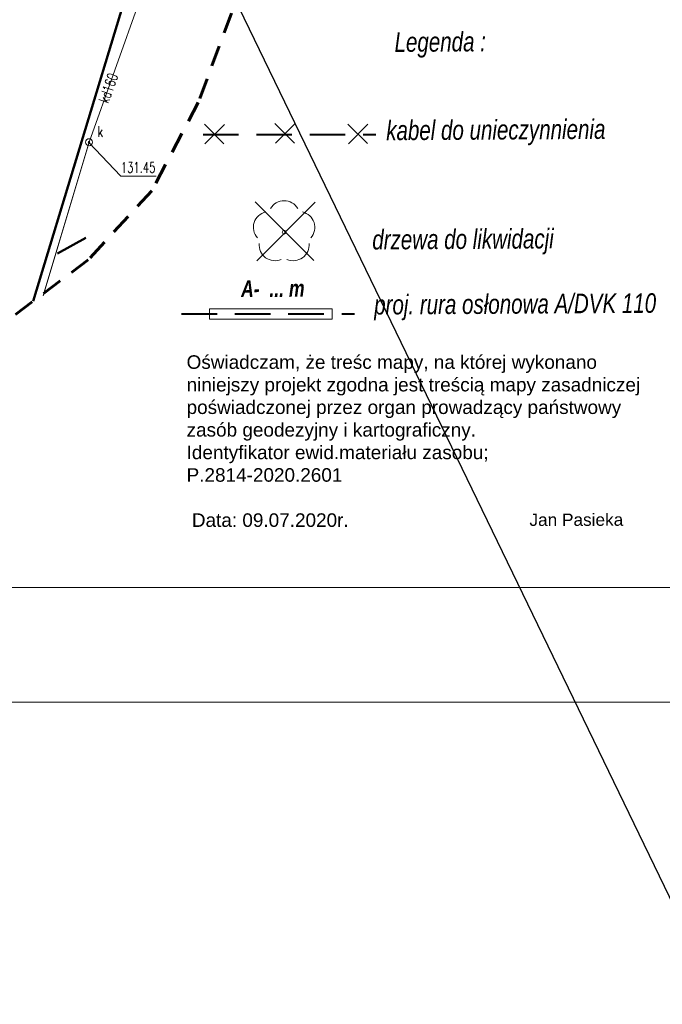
# Model space of a CAD drawing. Header units: metres. Extents: x 7471162 to 7473271, y 5962027 to 5964034.
# Tile 44 of 75: x 7472015 to 7472061, y 5963725 to 5963796. Entities that reach past the tile are written whole.
import ezdxf
from ezdxf.enums import TextEntityAlignment as Align

# ---------------------------------------------------------------- set-up
doc = ezdxf.new("R2010")
doc.units = ezdxf.units.M
doc.header["$MEASUREMENT"] = 0
for name, pattern in [('3_EGBB01', [0]), ('4', [2.5, 1.5, -1]), ('4_1', [0]), ('4_SUPK_01', [0]), ('DASHED', [19.05, 12.7, -6.35])]:
    doc.linetypes.add(name, pattern=pattern)
doc.layers.get('0').update_dxf_attribs({"color": 250, "linetype": 'CONTINUOUS', "lineweight": 100})
doc.layers.get('Defpoints').update_dxf_attribs({"linetype": 'CONTINUOUS'})
for name, color, linetype, lineweight in [('01_wycinka', 1, 'CONTINUOUS', 25), ('01_wymiary', 7, 'CONTINUOUS', 0), ('111opisy', 7, 'CONTINUOUS', 25), ('1902249-kabel SN', 1, 'DASHED', 35), ('EGBB_L_0', 34, '3_EGBB01', 50), ('LINIE_L_1', 90, '4', 35), ('OBOP_T_1', 3, 'CONTINUOUS', 18), ('SUPK_E_T_0', 34, 'CONTINUOUS', 15), ('SUPK_L_0', 34, '4_SUPK_01', 18), ('SUTK_T_0', 34, 'CONTINUOUS', 18), ('SUUK_E_T_9', 34, 'CONTINUOUS', 15), ('SUUK_T_2', 34, 'CONTINUOUS', 18)]:
    doc.layers.add(name, color=color, linetype=linetype, lineweight=lineweight)
doc.layers.add('1300309-opisy', color=7, linetype='CONTINUOUS')
doc.styles.add('ARIAL', font='ariali.ttf', dxfattribs={"height": 2.5})
doc.styles.add('Opis', font='arial.ttf')
doc.styles.add('Siecioprojekt', font='ariali.ttf', dxfattribs={"height": 2.5})
doc.styles.get("Standard").update_dxf_attribs({"font": 'Simplex.SHX', "width": 0.75})
doc.dimstyles.new('ISO-25', dxfattribs={"dimscale": 0.4, "dimtxt": 2.5, "dimasz": 2.5, "dimexe": 1.25, "dimexo": 0.625, "dimtad": 1, "dimzin": 1, "dimtxsty": 'Standard', "dimblk": 'OBLIQUE', "dimcen": 2.5, "dimadec": 0, "dimazin": 0, "dimtfac": 1, "dimtmove": 0, "dimatfit": 3, "dimfxl": 1, "dimarcsym": 0})

# ---------------------------------------------------------------- blocks, each defined once
blk = doc.blocks.new('4_SUPS01_05')
at = {"linetype": 'Continuous'}
blk.add_circle((0, 0), 0.0625, dxfattribs=at)
blk = doc.blocks.new('4_SUUS15_05')
at = {"linetype": 'Continuous'}
blk.add_circle((0, 0), 0.25, dxfattribs=at)
blk = doc.blocks.new('_Oblique')
at = {"color": 0, "linetype": 'ByBlock', "lineweight": -2, "transparency": 16777216}
blk.add_line((-0.5, -0.5), (0.5, 0.5), dxfattribs=at)
blk = doc.blocks.new('*D463')
at = {"layer": '01_wymiary', "color": 0, "lineweight": -2}
for p, q in [((7472011.429, 5963838.875), (7472010.335, 5963838.346)), ((7472886.134, 5962027.585), (7472010.785, 5963838.564)), ((7472886.777, 5962027.896), (7472885.684, 5962027.367))]:
    blk.add_line(p, q, dxfattribs=at)
at = {"layer": 'Defpoints', "color": 0, "lineweight": 15}
for p in [(7472011.654, 5963838.984), (7472010.785, 5963838.564), (7472887.002, 5962028.005)]:
    blk.add_point(p, dxfattribs=at)
at = {"layer": '01_wymiary', "color": 0, "lineweight": -2}
for p, rotation in [((7472010.785, 5963838.564), 115.7971028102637), ((7472886.134, 5962027.585), 295.7971028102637)]:
    blk.add_blockref('_Oblique', p, dxfattribs=dict(at, rotation=rotation))
at = {"layer": '01_wymiary', "color": 0, "insert": (7472449.22, 5962933.442), "char_height": 1, "attachment_point": 5, "rotation": 295.7971}
blk.add_mtext('2011,44', dxfattribs=at)
blk = doc.blocks.new('2_OBOP02_01')
at = {"linetype": 'Continuous'}
blk.add_circle((0, 0), 0.045, dxfattribs=at)
for centre, start, end in [((0, 0.375), 30.1401, 149.8599), ((-0.357, 0.116), 102.1445, 221.86), ((0.357, 0.116), 318.14, 77.8555), ((-0.22, -0.303), 174.1482, 293.8542), ((0.22, -0.303), 246.1458, 5.8518)]:
    blk.add_arc(centre, 0.375, start, end, dxfattribs=at)

msp = doc.modelspace()

# ---------------------------------------------------------------- linework, layer by layer
at = {"color": 0, "linetype": 'Continuous', "lineweight": 15}
msp.add_line((7472120.765, 5963747.037), (7471909.907, 5963747.037), dxfattribs=at)
msp.add_lwpolyline([(7472028.921, 5963775.137), (7472037.683, 5963775.137), (7472037.683, 5963774.394), (7472028.921, 5963774.394)], close=True, dxfattribs=at)
at = {"layer": '01_wycinka', "color": 0, "lineweight": 30}
for points in [[(7472029.943, 5963786.937), (7472028.545, 5963788.335)], [(7472029.943, 5963786.937), (7472028.545, 5963788.335)], [(7472028.587, 5963786.929), (7472029.979, 5963788.321)], [(7472028.587, 5963786.929), (7472029.979, 5963788.321)], [(7472034.976, 5963786.991), (7472033.578, 5963788.389)], [(7472034.976, 5963786.991), (7472033.578, 5963788.389)], [(7472033.62, 5963786.984), (7472035.011, 5963788.376)], [(7472033.62, 5963786.984), (7472035.011, 5963788.376)], [(7472040.19, 5963786.953), (7472038.792, 5963788.351)], [(7472040.19, 5963786.953), (7472038.792, 5963788.351)], [(7472038.834, 5963786.945), (7472040.225, 5963788.337)], [(7472038.834, 5963786.945), (7472040.225, 5963788.337)]]:
    msp.add_lwpolyline(points, dxfattribs=at)
at = {"layer": '01_wycinka', "color": 1, "lineweight": 20}
for points in [[(7472036.356, 5963778.604), (7472032.163, 5963782.798)], [(7472032.288, 5963778.582), (7472036.463, 5963782.757)]]:
    msp.add_lwpolyline(points, dxfattribs=at)
at = {"layer": '1902249-kabel SN', "lineweight": 40, "ltscale": 0.2}
for p, q in [((7472028.449, 5963787.604), (7472040.788, 5963787.604)), ((7472026.923, 5963774.777), (7472039.262, 5963774.777))]:
    msp.add_line(p, q, dxfattribs=at)
at = {"layer": 'Defpoints', "color": 1, "linetype": 'Continuous', "lineweight": 0}
msp.add_lwpolyline([(7471869.207, 5963897.728), (7472251.121, 5963897.728), (7472251.121, 5963755.228), (7471869.207, 5963755.228), (7471869.207, 5963897.728)], dxfattribs=at)
at = {"layer": 'EGBB_L_0', "linetype": '3_EGBB01'}
for p, q in [((7472026.544, 5963809.521), (7472016.321, 5963775.693)), ((7472018.06, 5963779.095), (7472020.08, 5963780.225))]:
    msp.add_line(p, q, dxfattribs=at)
at = {"layer": 'LINIE_L_1', "linetype": '4', "lineweight": 60}
for p, q in [((7472047.836, 5963843.153), (7472028.111, 5963789.884)), ((7472028.111, 5963789.884), (7472024.793, 5963783.587)), ((7472024.793, 5963783.587), (7472020.256, 5963778.645)), ((7472020.256, 5963778.645), (7472013.485, 5963773.566))]:
    msp.add_line(p, q, dxfattribs=at)
at = {"layer": 'SUPK_L_0', "linetype": '4_SUPK_01'}
for p, q in [((7472027.104, 5963806.142), (7472020.314, 5963787.054)), ((7472020.314, 5963787.054), (7472017.027, 5963776.07))]:
    msp.add_line(p, q, dxfattribs=at)
at = {"layer": 'SUPK_L_0', "linetype": '4_1'}
for p, q in [((7472027.104, 5963806.142), (7472020.314, 5963787.054)), ((7472020.314, 5963787.054), (7472017.085, 5963776.266))]:
    msp.add_line(p, q, dxfattribs=at)
at = {"layer": 'SUTK_T_0', "linetype": 'Continuous'}
for p, q in [((7472020.304, 5963787.038), (7472022.581, 5963784.615)), ((7472022.581, 5963784.615), (7472025.105, 5963784.615))]:
    msp.add_line(p, q, dxfattribs=at)

# ---------------------------------------------------------------- block references
at = {"layer": 'OBOP_T_1', "xscale": 3, "yscale": 3, "zscale": 3}
msp.add_blockref('2_OBOP02_01', (7472034.243, 5963780.618), dxfattribs=at)
at = {"layer": 'SUTK_T_0'}
msp.add_blockref('4_SUPS01_05', (7472020.304, 5963787.038), dxfattribs=at)
at = {"layer": 'SUUK_T_2'}
msp.add_blockref('4_SUUS15_05', (7472020.314, 5963787.054), dxfattribs=at)

# ---------------------------------------------------------------- texts
at = {"color": 0, "ltscale": 0.01, "attachment_point": 2, "rotation": 0.35514}
for s, insert, char_height in [('{\\fArial|b0|i1|c238|p34;Legenda :}', (7472045.387, 5963794.926), 1.4), ('{\\fArial|b0|i1|c238|p34;kabel do unieczynnienia}', (7472049.358, 5963788.641), 1.4), ('{\\fArial|b0|i1|c238|p34;drzewa do likwidacji}', (7472047.016, 5963780.824), 1.4), ('{\\fArial|b1|i1|c238|p34;A-  ... m}', (7472033.431, 5963777.193), 1.2), ('{\\fArial|b0|i1|c238|p34;proj. rura osłonowa A/DVK 110}', (7472050.738, 5963776.197), 1.4)]:
    msp.add_mtext(s, dxfattribs=dict(at, insert=insert, char_height=char_height))
at = {"color": 0, "lineweight": 15, "ltscale": 0.01, "insert": (7472055.113, 5963760.512), "char_height": 0.88, "attachment_point": 2, "rotation": 0.09784, "line_spacing_factor": 0.75, "style": 'ARIAL'}
msp.add_mtext('\\A1;{\\fArial|b0|i0|c238|p34;Jan Pasieka}', dxfattribs=at)
at = {"layer": '111opisy', "color": 0, "insert": (7472027.277, 5963771.823), "char_height": 0.968, "width": 33.59038, "attachment_point": 1, "style": 'Opis'}
msp.add_mtext('Oświadczam, że treśc mapy, na której wykonano\\Pniniejszy projekt zgodna jest treścią mapy zasadniczej\\Ppoświadczonej przez organ prowadzący państwowy \\Pzasób geodezyjny i kartograficzny.\\PIdentyfikator ewid.materiału zasobu;\\PP.2814-2020.2601\\P\\P Data: 09.07.2020r.', dxfattribs=at)
at = {"layer": 'SUPK_E_T_0', "width": 0.7}
msp.add_text('kd160', height=0.75, rotation=70.4199, dxfattribs=at).set_placement((7472021.688, 5963790.916), align=Align.MIDDLE)
at = {"layer": 'SUTK_T_0', "width": 0.7}
msp.add_text('131.45', height=0.75, dxfattribs=at).set_placement((7472022.581, 5963785.615), align=Align.TOP_LEFT)
at = {"layer": 'SUUK_E_T_9', "width": 0.7}
msp.add_text('k', height=0.75, dxfattribs=at).set_placement((7472020.924, 5963787.442))

# ---------------------------------------------------------------- dimensions: what is measured, and where the dimension line sits
at = {"layer": '01_wymiary'}
dim = msp.add_aligned_dim(p1=(7472887.002, 5962028.005), p2=(7472011.654, 5963838.984), distance=0.965, dimstyle='ISO-25', dxfattribs=at)
dim.commit()
dim.dimension.update_dxf_attribs({"geometry": '*D463', "text_midpoint": (7472449.22, 5962933.442)})

# ---------------------------------------------------------------- next in the draw order: texts
at = {"layer": '1300309-opisy', "color": 1, "ltscale": 0.3, "insert": (7471990.995, 5963770.529), "char_height": 1.39, "width": 50.25548, "attachment_point": 2, "rotation": 0.03922, "style": 'Siecioprojekt', "bg_fill": 2}
msp.add_mtext('\\A1;{\\fArial|b1|i0|c238|p34;\\C0;miejsce przecięcia istn. kabla i wykonanie \\Pmufy kablowej z proj. kablem}', dxfattribs=at)

doc.saveas('drawing.dxf')
